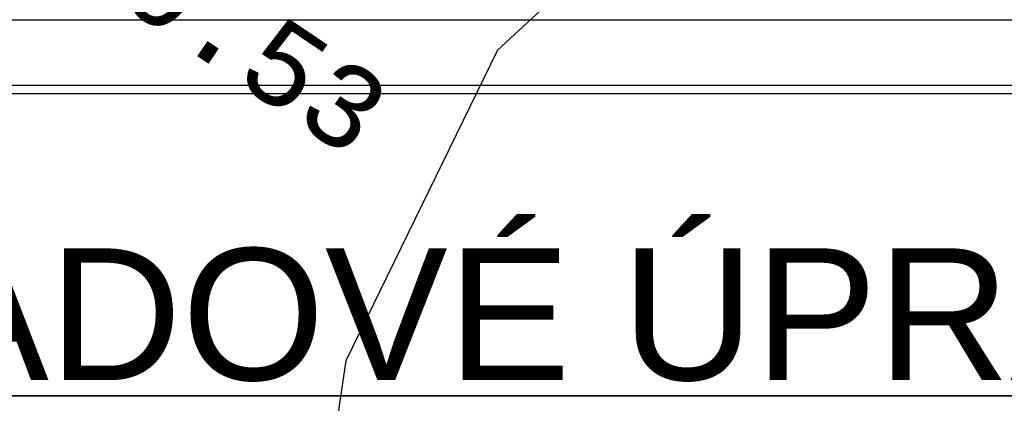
# Model space of a CAD drawing. Extents: x 4743276 to 9726129, y -4307434 to -1665362.
# Tile 96 of 121: x 4844864 to 4850842, y -1790851 to -1788521. Entities that reach past the tile are written whole.
import ezdxf
from ezdxf.enums import TextEntityAlignment as Align

# ---------------------------------------------------------------- set-up
doc = ezdxf.new("R2010")
doc.units = 0
doc.header["$MEASUREMENT"] = 0
for name, color, linetype in [('MÚRY', 1, 'CONTINUOUS'), ('TENKÁ', 7, 'CONTINUOUS'), ('Výšky', 64, 'CONTINUOUS')]:
    doc.layers.add(name, color=color, linetype=linetype)
doc.styles.add('MONOTXT', font='MONOTXT', dxfattribs={"height": 0.2})
doc.styles.add('styl1', font='arial.ttf')

# ---------------------------------------------------------------- blocks, each defined once
blk = doc.blocks.new('po')
at = {"layer": 'MÚRY', "color": 7}
blk.add_line((4835160.5, -1522705.7), (4865940.5, -1522705.7), dxfattribs=at)

msp = doc.modelspace()

# ---------------------------------------------------------------- linework, layer by layer
at = {"layer": 'TENKÁ'}
for p, q in [((4868313.799, -1788920.548), (4837423.799, -1788920.548)), ((4868313.799, -1788970.548), (4837423.799, -1788970.548))]:
    msp.add_line(p, q, dxfattribs=at)
at = {"layer": 'TENKÁ', "color": 30, "lineweight": 35, "ltscale": 0.25}
msp.add_line((4839457.5, -1790805), (4852677.5, -1790805), dxfattribs=at)
at = {"layer": 'Výšky', "color": 30, "linetype": 'Continuous', "flags": 128}
msp.add_lwpolyline([(4893855.72, -1768754.03), (4893565.372, -1769053.943), (4893142.563, -1769691.512), (4892504.412, -1772145.141), (4891504.748, -1777697.355), (4890441.256, -1781512.988), (4887942.445, -1786304.909), (4886732.809, -1786937.667), (4884369.334, -1786695.922), (4880350.814, -1784900.647), (4878312.705, -1783639.31), (4874143.089, -1782077.717), (4870049.86, -1782135.73), (4863192.893, -1783714.226), (4857681.624, -1784374.193), (4853050.256, -1784958.21), (4851014.33, -1785704.965), (4847763.86, -1788705.791), (4846844.206, -1790593.203), (4845591.525, -1799007.045), (4845677.437, -1803297.755), (4846844.808, -1808940.184), (4848350.654, -1812358.676)], dxfattribs=at)

# ---------------------------------------------------------------- block references
at = {"layer": 'TENKÁ'}
msp.add_blockref('po', (2213.299, -265814.857), dxfattribs=at)

# ---------------------------------------------------------------- texts
at = {"layer": 'TENKÁ', "color": 30, "lineweight": 35, "ltscale": 0.25, "style": 'styl1'}
msp.add_text('SO-800 SADOVÉ ÚPRAVY', height=800, dxfattribs=at).set_placement((4839388.491, -1790709.435))
at = {"layer": 'Výšky', "linetype": 'Continuous', "style": 'MONOTXT'}
msp.add_text('260.53', height=500, rotation=326, dxfattribs=at).set_placement((4845796.92, -1788644.395), align=Align.CENTER)

doc.saveas('drawing.dxf')
